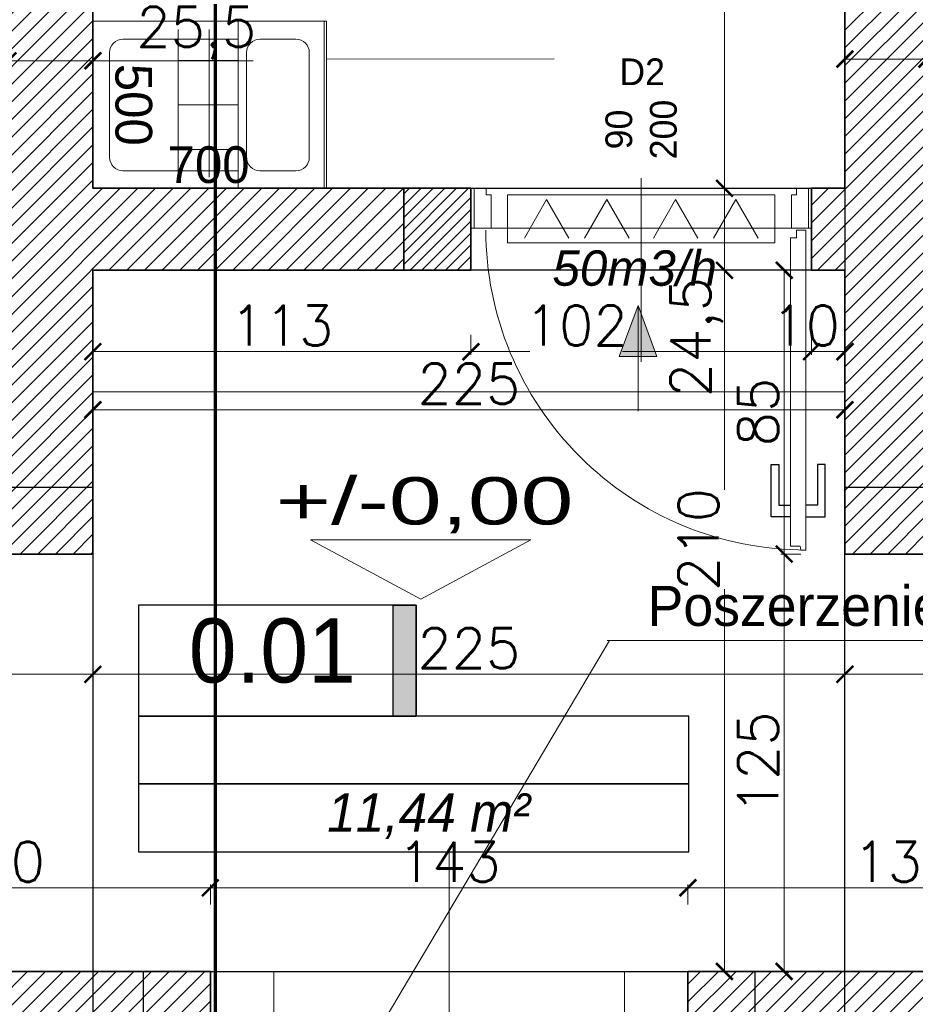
# Model space of a CAD drawing. Header units: millimetres. Extents: x -740 to 33545, y -26688 to 22494.
# Tile 129 of 256: x 10258 to 10526, y 9773 to 10068. Entities that reach past the tile are written whole.
import ezdxf
from ezdxf.lldxf.tags import DXFTag

# ---------------------------------------------------------------- set-up
doc = ezdxf.new("R2010")
doc.units = ezdxf.units.MM
doc.header["$MEASUREMENT"] = 0
doc.layers.get('Defpoints').update_dxf_attribs({"color": 252})
for name, color, linetype in [('_I_EKO_PODKLAD 3', 252, 'Continuous'), ('D-opis', 252, 'Continuous'), ('stolarka', 252, 'Continuous'), ('tabelki opis', 252, 'Continuous'), ('TECHNOLOGIA KUCHNI', 252, 'Continuous')]:
    doc.layers.add(name, color=color, linetype=linetype)
for name, color, linetype, lineweight in [('_IS_EKO_opis', 7, 'Continuous', 18), ('_IS_EKO_Text_Konstrukcji', 7, 'Continuous', 15), ('_IS_EKO_transfer', 5, 'Continuous', 15), ('A_istniejące ściany', 252, 'Continuous', 35), ('A_l.przerywana', 252, 'ICAD_ISO03W100', 9), ('A_opisy', 252, 'Continuous', 15), ('A_projektowane sciany', 252, 'Continuous', 35), ('A_ściany istniejące', 252, 'Continuous', 35), ('A_ściany projektowane', 252, 'Continuous', 35), ('k_wyburzenia widoczne', 252, 'PNEUMATIC2', 18), ('l.przerywana', 252, 'ICAD_ISO03W100', 5), ('l.wypełnien', 252, 'Continuous', 5), ('Nowe_820-G Rysunki Obrazki_Nr_pióra__1', 252, 'Continuous', 13), ('wymiarowanie', 252, 'Continuous', 9)]:
    doc.layers.add(name, color=color, linetype=linetype, lineweight=lineweight)
doc.styles.add('ARIALL', font='GOTHIC.TTF', dxfattribs={"height": 40})
doc.styles.add('PROFILE', font='GOTHIC.TTF', dxfattribs={"width": 0.8})
doc.styles.add('ROMANS', font='romans')
doc.styles.add('styl2', font='simplex.shx')
tags = doc.linetypes.add('DASH', pattern=[15, 10, -5]).pattern_tags.tags
tags[6:7] = [DXFTag(74, 4), DXFTag(75, 0), DXFTag(340, '0'), DXFTag(46, 0.0), DXFTag(50, 0.0), DXFTag(44, 0.0), DXFTag(45, 0.0)]
tags[4:5] = [DXFTag(74, 4), DXFTag(75, 0), DXFTag(340, '0'), DXFTag(46, 0.0), DXFTag(50, 0.0), DXFTag(44, 0.0), DXFTag(45, 0.0)]
tags = doc.linetypes.add('ICAD_ISO03W100', pattern=[30, 12, -18]).pattern_tags.tags
tags[6:7] = [DXFTag(74, 4), DXFTag(75, 0), DXFTag(340, '0'), DXFTag(46, 1.0), DXFTag(50, 0.0), DXFTag(44, 0.0), DXFTag(45, 0.0)]
tags[4:5] = [DXFTag(74, 4), DXFTag(75, 0), DXFTag(340, '0'), DXFTag(46, 1.0), DXFTag(50, 0.0), DXFTag(44, 0.0), DXFTag(45, 0.0)]
doc.linetypes.add('PNEUMATIC2', pattern='A,0.5,-0.25,["//",Standard,S=0.2,R=0,X=-0.1,Y=-0.1],-0.25', length=1)
tags = doc.linetypes.add('SOLID', pattern=[10, 10, 0]).pattern_tags.tags
tags[6:7] = [DXFTag(74, 4), DXFTag(75, 0), DXFTag(340, '0'), DXFTag(46, 0.0), DXFTag(50, 0.0), DXFTag(44, 0.0), DXFTag(45, 0.0)]
tags[4:5] = [DXFTag(74, 4), DXFTag(75, 0), DXFTag(340, '0'), DXFTag(46, 0.0), DXFTag(50, 0.0), DXFTag(44, 0.0), DXFTag(45, 0.0)]
doc.dimstyles.new('Skala 1-50', dxfattribs={"dimtxt": 12, "dimasz": 5, "dimexe": 1, "dimexo": 1, "dimgap": 1.5, "dimtad": 1, "dimdec": 1, "dimrnd": 0.5, "dimtxsty": 'styl2', "dimblk": 'ARCHTICK', "dimcen": 5, "dimadec": 0, "dimazin": 0, "dimtfac": 1, "dimtdec": 1, "dimtmove": 1, "dimatfit": 3, "dimldrblk": 'ARCHTICK', "dimfxl": 0, "dimlwd": -1, "dimlwe": -1, "dimarcsym": 0})
doc.dimstyles.new('Wymiary elementów w mm', dxfattribs={"dimscale": 0.5, "dimtxt": 14, "dimasz": 20, "dimexe": 0, "dimexo": 1, "dimgap": 3, "dimtad": 1, "dimdec": 0, "dimlfac": 10, "dimtxsty": 'Standard', "dimblk": 'OBLIQUE', "dimcen": 5, "dimse1": 1, "dimse2": 1, "dimsd1": 1, "dimsd2": 1, "dimclrd": 256, "dimclre": 256, "dimclrt": 252, "dimadec": 0, "dimazin": 0, "dimtfac": 1, "dimtdec": 0, "dimtmove": 0, "dimatfit": 3, "dimldrblk": 'OBLIQUE', "dimfxl": 0, "dimlwd": -1, "dimlwe": -1, "dimarcsym": 0})

# ---------------------------------------------------------------- blocks, each defined once
blk = doc.blocks.new('_ArchTick')
at = {"color": 0, "linetype": 'ByBlock', "const_width": 0.15}
blk.add_lwpolyline([(-0.5, -0.5), (0.5, 0.5)], dxfattribs=at)
blk = doc.blocks.new('*D1181')
at = {"layer": 'Defpoints', "color": 0}
for p in [(10254.19, 10079.07), (10279.59, 10078.25), (10279.59, 10055.46)]:
    blk.add_point(p, dxfattribs=at)
at = {"layer": 'wymiarowanie', "color": 0}
for p, q in [((10254.19, 10060.46), (10254.19, 10054.46)), ((10279.59, 10060.46), (10279.59, 10054.46)), ((10254.19, 10055.46), (10279.59, 10055.46)), ((10279.59, 10055.46), (10327.64, 10055.46))]:
    blk.add_line(p, q, dxfattribs=at)
at = {"layer": 'wymiarowanie', "color": 0, "xscale": 5, "yscale": 5, "zscale": 5, "rotation": 180}
blk.add_blockref('_ArchTick', (10254.19, 10055.46), dxfattribs=at)
at = {"layer": 'wymiarowanie', "color": 0, "xscale": 5, "yscale": 5, "zscale": 5}
blk.add_blockref('_ArchTick', (10279.59, 10055.46), dxfattribs=at)
at = {"layer": 'wymiarowanie', "color": 0, "insert": (10310.57, 10063.81), "char_height": 12, "attachment_point": 5, "style": 'styl2'}
blk.add_mtext('25,5', dxfattribs=at)
blk = doc.blocks.new('*D1183')
at = {"layer": 'Defpoints', "color": 0}
for p in [(10504.8, 10078.25), (10529.35, 10077.44), (10529.35, 10055.97)]:
    blk.add_point(p, dxfattribs=at)
at = {"layer": 'wymiarowanie', "color": 0}
for p, q in [((10504.8, 10060.97), (10504.8, 10054.97)), ((10529.35, 10060.97), (10529.35, 10054.97)), ((10504.8, 10055.97), (10529.35, 10055.97)), ((10529.35, 10055.97), (10577.4, 10055.97))]:
    blk.add_line(p, q, dxfattribs=at)
at = {"layer": 'wymiarowanie', "color": 0, "xscale": 5, "yscale": 5, "zscale": 5, "rotation": 180}
blk.add_blockref('_ArchTick', (10504.8, 10055.97), dxfattribs=at)
at = {"layer": 'wymiarowanie', "color": 0, "xscale": 5, "yscale": 5, "zscale": 5}
blk.add_blockref('_ArchTick', (10529.35, 10055.97), dxfattribs=at)
at = {"layer": 'wymiarowanie', "color": 0, "insert": (10560.33, 10064.32), "char_height": 12, "attachment_point": 5, "style": 'styl2'}
blk.add_mtext('24,5', dxfattribs=at)
blk = doc.blocks.new('*D1252')
at = {"layer": 'Defpoints', "color": 0}
for p in [(50, 5.49), (0, 0.31), (50, 0.31)]:
    blk.add_point(p, dxfattribs=at)
at = {"layer": '_I_EKO_PODKLAD 3', "color": 252, "ltscale": 0.6, "insert": (25, 12.5), "char_height": 11, "attachment_point": 5}
blk.add_mtext('500', dxfattribs=at)
blk = doc.blocks.new('_Oblique')
at = {"color": 0, "linetype": 'ByBlock', "lineweight": -2}
blk.add_line((-0.5, -0.5), (0.5, 0.5), dxfattribs=at)
blk = doc.blocks.new('*D1253')
at = {"layer": 'Defpoints', "color": 0}
for p in [(50, 69.96), (50, 69.96), (66.59, 0)]:
    blk.add_point(p, dxfattribs=at)
at = {"layer": '_I_EKO_PODKLAD 3', "color": 252, "ltscale": 0.6, "insert": (43, 34.98), "char_height": 11, "attachment_point": 5, "rotation": 90}
blk.add_mtext('700', dxfattribs=at)
blk = doc.blocks.new('*D2222')
at = {"layer": 'Defpoints', "color": 0}
for p in [(10468.72, 9992.74), (10499.8, 9992.74), (10443.84, 9782.76)]:
    blk.add_point(p, dxfattribs=at)
at = {"layer": 'wymiarowanie', "color": 0}
for p, q in [((10473.72, 9992.74), (10467.72, 9992.74)), ((10468.72, 9992.74), (10468.72, 9926.95)), ((10468.72, 9782.76), (10468.72, 9897.22)), ((10463.72, 9782.76), (10469.72, 9782.76))]:
    blk.add_line(p, q, dxfattribs=at)
at = {"layer": 'wymiarowanie', "color": 0, "xscale": 5, "yscale": 5, "zscale": 5}
for p, rotation in [((10468.72, 9992.74), 90), ((10468.72, 9782.76), 270)]:
    blk.add_blockref('_ArchTick', p, dxfattribs=dict(at, rotation=rotation))
at = {"layer": 'wymiarowanie', "color": 0, "insert": (10460.92, 9912.09), "char_height": 12, "attachment_point": 5, "rotation": 90, "style": 'styl2'}
blk.add_mtext('210', dxfattribs=at)
blk = doc.blocks.new('*D2223')
at = {"layer": 'Defpoints', "color": 0}
for p in [(10468.72, 10017.29), (10504.8, 10017.29), (10499.8, 9992.74)]:
    blk.add_point(p, dxfattribs=at)
at = {"layer": 'wymiarowanie', "color": 0}
for p, q in [((10473.72, 10017.29), (10467.72, 10017.29)), ((10468.72, 9992.74), (10468.72, 10017.29)), ((10473.72, 9992.74), (10467.72, 9992.74))]:
    blk.add_line(p, q, dxfattribs=at)
at = {"layer": 'wymiarowanie', "color": 0, "xscale": 5, "yscale": 5, "zscale": 5}
for p, rotation in [((10468.72, 10017.29), 90), ((10468.72, 9992.74), 270)]:
    blk.add_blockref('_ArchTick', p, dxfattribs=dict(at, rotation=rotation))
at = {"layer": 'wymiarowanie', "color": 0, "insert": (10460.38, 9972.7), "char_height": 12, "attachment_point": 5, "rotation": 90, "style": 'styl2'}
blk.add_mtext('24,5', dxfattribs=at)
blk = doc.blocks.new('*D2224')
at = {"layer": 'Defpoints', "color": 0}
for p in [(10468.72, 10249.75), (10494.8, 10249.75), (10504.8, 10017.29)]:
    blk.add_point(p, dxfattribs=at)
at = {"layer": 'wymiarowanie', "color": 0}
for p, q in [((10473.72, 10249.75), (10467.72, 10249.75)), ((10468.72, 10249.75), (10468.72, 10181.23)), ((10468.72, 10017.29), (10468.72, 10137.83)), ((10473.72, 10017.29), (10467.72, 10017.29))]:
    blk.add_line(p, q, dxfattribs=at)
at = {"layer": 'wymiarowanie', "color": 0, "xscale": 5, "yscale": 5, "zscale": 5}
for p, rotation in [((10468.72, 10249.75), 90), ((10468.72, 10017.29), 270)]:
    blk.add_blockref('_ArchTick', p, dxfattribs=dict(at, rotation=rotation))
at = {"layer": 'wymiarowanie', "color": 0, "insert": (10460.38, 10159.53), "char_height": 12, "attachment_point": 5, "rotation": 90, "style": 'styl2'}
blk.add_mtext('232,5', dxfattribs=at)
blk = doc.blocks.new('*D2478')
at = {"layer": 'Defpoints', "color": 0}
for p in [(10007.19, 9907.76), (10279.59, 9907.76), (10279.59, 9871.75)]:
    blk.add_point(p, dxfattribs=at)
at = {"layer": 'wymiarowanie', "color": 0}
for p, q in [((10007.19, 9876.75), (10007.19, 9870.75)), ((10279.59, 9876.75), (10279.59, 9870.75)), ((10007.19, 9871.75), (10279.59, 9871.75))]:
    blk.add_line(p, q, dxfattribs=at)
at = {"layer": 'wymiarowanie', "color": 0, "xscale": 5, "yscale": 5, "zscale": 5, "rotation": 180}
blk.add_blockref('_ArchTick', (10007.19, 9871.75), dxfattribs=at)
at = {"layer": 'wymiarowanie', "color": 0, "xscale": 5, "yscale": 5, "zscale": 5}
blk.add_blockref('_ArchTick', (10279.59, 9871.75), dxfattribs=at)
at = {"layer": 'wymiarowanie', "color": 0, "insert": (10143.39, 9880.09), "char_height": 12, "attachment_point": 5, "style": 'styl2'}
blk.add_mtext('272,5', dxfattribs=at)
blk = doc.blocks.new('*D2479')
at = {"layer": 'Defpoints', "color": 0}
for p in [(10279.59, 9907.76), (10504.8, 9907.76), (10504.8, 9871.75)]:
    blk.add_point(p, dxfattribs=at)
at = {"layer": 'wymiarowanie', "color": 0}
for p, q in [((10279.59, 9876.75), (10279.59, 9870.75)), ((10504.8, 9876.75), (10504.8, 9870.75)), ((10279.59, 9871.75), (10504.8, 9871.75))]:
    blk.add_line(p, q, dxfattribs=at)
at = {"layer": 'wymiarowanie', "color": 0, "xscale": 5, "yscale": 5, "zscale": 5, "rotation": 180}
blk.add_blockref('_ArchTick', (10279.59, 9871.75), dxfattribs=at)
at = {"layer": 'wymiarowanie', "color": 0, "xscale": 5, "yscale": 5, "zscale": 5}
blk.add_blockref('_ArchTick', (10504.8, 9871.75), dxfattribs=at)
at = {"layer": 'wymiarowanie', "color": 0, "insert": (10392.19, 9879.55), "char_height": 12, "attachment_point": 5, "style": 'styl2'}
blk.add_mtext('225', dxfattribs=at)
blk = doc.blocks.new('*D2480')
at = {"layer": 'Defpoints', "color": 0}
for p in [(10504.8, 9907.76), (10769.66, 9907.76), (10769.66, 9871.75)]:
    blk.add_point(p, dxfattribs=at)
at = {"layer": 'wymiarowanie', "color": 0}
for p, q in [((10504.8, 9876.75), (10504.8, 9870.75)), ((10769.66, 9876.75), (10769.66, 9870.75)), ((10504.8, 9871.75), (10698.86, 9871.75)), ((10769.66, 9871.75), (10728.38, 9871.75))]:
    blk.add_line(p, q, dxfattribs=at)
at = {"layer": 'wymiarowanie', "color": 0, "xscale": 5, "yscale": 5, "zscale": 5, "rotation": 180}
blk.add_blockref('_ArchTick', (10504.8, 9871.75), dxfattribs=at)
at = {"layer": 'wymiarowanie', "color": 0, "xscale": 5, "yscale": 5, "zscale": 5}
blk.add_blockref('_ArchTick', (10769.66, 9871.75), dxfattribs=at)
at = {"layer": 'wymiarowanie', "color": 0, "insert": (10713.62, 9879.55), "char_height": 12, "attachment_point": 5, "style": 'styl2'}
blk.add_mtext('265', dxfattribs=at)
blk = doc.blocks.new('*D2656')
at = {"layer": 'Defpoints', "color": 0}
for p in [(10314.77, 9807.81), (10184.83, 9782.76), (10314.77, 9782.76)]:
    blk.add_point(p, dxfattribs=at)
at = {"layer": 'wymiarowanie', "color": 0}
for p, q in [((10184.83, 9802.81), (10184.83, 9808.81)), ((10184.83, 9807.81), (10314.77, 9807.81)), ((10314.77, 9802.81), (10314.77, 9808.81))]:
    blk.add_line(p, q, dxfattribs=at)
at = {"layer": 'wymiarowanie', "color": 0, "xscale": 5, "yscale": 5, "zscale": 5, "rotation": 180}
blk.add_blockref('_ArchTick', (10184.83, 9807.81), dxfattribs=at)
at = {"layer": 'wymiarowanie', "color": 0, "xscale": 5, "yscale": 5, "zscale": 5}
blk.add_blockref('_ArchTick', (10314.77, 9807.81), dxfattribs=at)
at = {"layer": 'wymiarowanie', "color": 0, "insert": (10249.8, 9815.61), "char_height": 12, "attachment_point": 5, "style": 'styl2'}
blk.add_mtext('130', dxfattribs=at)
blk = doc.blocks.new('*D2657')
at = {"layer": 'Defpoints', "color": 0}
for p in [(10457.77, 9807.81), (10314.77, 9782.76), (10457.77, 9782.76)]:
    blk.add_point(p, dxfattribs=at)
at = {"layer": 'wymiarowanie', "color": 0}
for p, q in [((10314.77, 9802.81), (10314.77, 9808.81)), ((10314.77, 9807.81), (10457.77, 9807.81)), ((10457.77, 9802.81), (10457.77, 9808.81))]:
    blk.add_line(p, q, dxfattribs=at)
at = {"layer": 'wymiarowanie', "color": 0, "xscale": 5, "yscale": 5, "zscale": 5, "rotation": 180}
blk.add_blockref('_ArchTick', (10314.77, 9807.81), dxfattribs=at)
at = {"layer": 'wymiarowanie', "color": 0, "xscale": 5, "yscale": 5, "zscale": 5}
blk.add_blockref('_ArchTick', (10457.77, 9807.81), dxfattribs=at)
at = {"layer": 'wymiarowanie', "color": 0, "insert": (10386.27, 9815.61), "char_height": 12, "attachment_point": 5, "style": 'styl2'}
blk.add_mtext('143', dxfattribs=at)
blk = doc.blocks.new('*D2658')
at = {"layer": 'Defpoints', "color": 0}
for p in [(10587.7, 9807.81), (10457.77, 9782.76), (10587.7, 9782.76)]:
    blk.add_point(p, dxfattribs=at)
at = {"layer": 'wymiarowanie', "color": 0}
for p, q in [((10457.77, 9802.81), (10457.77, 9808.81)), ((10457.77, 9807.81), (10587.7, 9807.81)), ((10587.7, 9802.81), (10587.7, 9808.81))]:
    blk.add_line(p, q, dxfattribs=at)
at = {"layer": 'wymiarowanie', "color": 0, "xscale": 5, "yscale": 5, "zscale": 5, "rotation": 180}
blk.add_blockref('_ArchTick', (10457.77, 9807.81), dxfattribs=at)
at = {"layer": 'wymiarowanie', "color": 0, "xscale": 5, "yscale": 5, "zscale": 5}
blk.add_blockref('_ArchTick', (10587.7, 9807.81), dxfattribs=at)
at = {"layer": 'wymiarowanie', "color": 0, "insert": (10522.73, 9815.61), "char_height": 12, "attachment_point": 5, "style": 'styl2'}
blk.add_mtext('130', dxfattribs=at)
blk = doc.blocks.new('*D2662')
at = {"layer": 'Defpoints', "color": 0}
for p in [(10279.59, 9992.74), (10392.8, 9992.74), (10392.8, 9968.36)]:
    blk.add_point(p, dxfattribs=at)
at = {"layer": 'wymiarowanie', "color": 0}
for p, q in [((10279.59, 9973.36), (10279.59, 9967.36)), ((10392.8, 9973.36), (10392.8, 9967.36)), ((10279.59, 9968.36), (10392.8, 9968.36))]:
    blk.add_line(p, q, dxfattribs=at)
at = {"layer": 'wymiarowanie', "color": 0, "xscale": 5, "yscale": 5, "zscale": 5, "rotation": 180}
blk.add_blockref('_ArchTick', (10279.59, 9968.36), dxfattribs=at)
at = {"layer": 'wymiarowanie', "color": 0, "xscale": 5, "yscale": 5, "zscale": 5}
blk.add_blockref('_ArchTick', (10392.8, 9968.36), dxfattribs=at)
at = {"layer": 'wymiarowanie', "color": 0, "insert": (10336.19, 9976.16), "char_height": 12, "attachment_point": 5, "style": 'styl2'}
blk.add_mtext('113', dxfattribs=at)
blk = doc.blocks.new('*D2663')
at = {"layer": 'Defpoints', "color": 0}
for p in [(10392.8, 9992.74), (10494.8, 9992.74), (10494.8, 9968.36)]:
    blk.add_point(p, dxfattribs=at)
at = {"layer": 'wymiarowanie', "color": 0}
for p, q in [((10392.8, 9973.36), (10392.8, 9967.36)), ((10494.8, 9973.36), (10494.8, 9967.36)), ((10392.8, 9968.36), (10410.46, 9968.36)), ((10494.8, 9968.36), (10438.23, 9968.36))]:
    blk.add_line(p, q, dxfattribs=at)
at = {"layer": 'wymiarowanie', "color": 0, "xscale": 5, "yscale": 5, "zscale": 5, "rotation": 180}
blk.add_blockref('_ArchTick', (10392.8, 9968.36), dxfattribs=at)
at = {"layer": 'wymiarowanie', "color": 0, "xscale": 5, "yscale": 5, "zscale": 5}
blk.add_blockref('_ArchTick', (10494.8, 9968.36), dxfattribs=at)
at = {"layer": 'wymiarowanie', "color": 0, "insert": (10424.34, 9976.16), "char_height": 12, "attachment_point": 5, "style": 'styl2'}
blk.add_mtext('102', dxfattribs=at)
blk = doc.blocks.new('*D2664')
at = {"layer": 'Defpoints', "color": 0}
for p in [(10494.8, 9992.74), (10504.8, 9992.74), (10504.8, 9968.36)]:
    blk.add_point(p, dxfattribs=at)
at = {"layer": 'wymiarowanie', "color": 0}
for p, q in [((10494.8, 9973.36), (10494.8, 9967.36)), ((10504.8, 9973.36), (10504.8, 9967.36)), ((10494.8, 9968.36), (10504.8, 9968.36))]:
    blk.add_line(p, q, dxfattribs=at)
at = {"layer": 'wymiarowanie', "color": 0, "xscale": 5, "yscale": 5, "zscale": 5, "rotation": 180}
blk.add_blockref('_ArchTick', (10494.8, 9968.36), dxfattribs=at)
at = {"layer": 'wymiarowanie', "color": 0, "xscale": 5, "yscale": 5, "zscale": 5}
blk.add_blockref('_ArchTick', (10504.8, 9968.36), dxfattribs=at)
at = {"layer": 'wymiarowanie', "color": 0, "insert": (10493.05, 9976.16), "char_height": 12, "attachment_point": 5, "style": 'styl2'}
blk.add_mtext('10', dxfattribs=at)
blk = doc.blocks.new('*D2665')
at = {"layer": 'Defpoints', "color": 0}
for p in [(10279.59, 9979.98), (10504.8, 9979.98), (10504.8, 9950.97)]:
    blk.add_point(p, dxfattribs=at)
at = {"layer": 'wymiarowanie', "color": 0}
for p, q in [((10279.59, 9955.97), (10279.59, 9949.97)), ((10504.8, 9955.97), (10504.8, 9949.97)), ((10279.59, 9950.97), (10504.8, 9950.97))]:
    blk.add_line(p, q, dxfattribs=at)
at = {"layer": 'wymiarowanie', "color": 0, "xscale": 5, "yscale": 5, "zscale": 5, "rotation": 180}
blk.add_blockref('_ArchTick', (10279.59, 9950.97), dxfattribs=at)
at = {"layer": 'wymiarowanie', "color": 0, "xscale": 5, "yscale": 5, "zscale": 5}
blk.add_blockref('_ArchTick', (10504.8, 9950.97), dxfattribs=at)
at = {"layer": 'wymiarowanie', "color": 0, "insert": (10392.19, 9958.77), "char_height": 12, "attachment_point": 5, "style": 'styl2'}
blk.add_mtext('225', dxfattribs=at)
blk = doc.blocks.new('*D2793')
at = {"layer": 'Defpoints', "color": 0}
for p in [(10486.59, 9907.76), (10504.8, 9907.76), (10279.59, 9782.76)]:
    blk.add_point(p, dxfattribs=at)
at = {"layer": 'wymiarowanie', "color": 0}
for p, q in [((10491.59, 9907.76), (10485.59, 9907.76)), ((10486.59, 9782.76), (10486.59, 9907.76)), ((10481.59, 9782.76), (10487.59, 9782.76))]:
    blk.add_line(p, q, dxfattribs=at)
at = {"layer": 'wymiarowanie', "color": 0, "xscale": 5, "yscale": 5, "zscale": 5}
for p, rotation in [((10486.59, 9907.76), 90), ((10486.59, 9782.76), 270)]:
    blk.add_blockref('_ArchTick', p, dxfattribs=dict(at, rotation=rotation))
at = {"layer": 'wymiarowanie', "color": 0, "insert": (10478.79, 9845.26), "char_height": 12, "attachment_point": 5, "rotation": 90, "style": 'styl2'}
blk.add_mtext('125', dxfattribs=at)
blk = doc.blocks.new('*D2794')
at = {"layer": 'Defpoints', "color": 0}
for p in [(10486.59, 9992.74), (10504.8, 9992.74), (10504.8, 9907.76)]:
    blk.add_point(p, dxfattribs=at)
at = {"layer": 'wymiarowanie', "color": 0}
for p, q in [((10491.59, 9992.74), (10485.59, 9992.74)), ((10486.59, 9907.76), (10486.59, 9992.74)), ((10491.59, 9907.76), (10485.59, 9907.76))]:
    blk.add_line(p, q, dxfattribs=at)
at = {"layer": 'wymiarowanie', "color": 0, "xscale": 5, "yscale": 5, "zscale": 5}
for p, rotation in [((10486.59, 9992.74), 90), ((10486.59, 9907.76), 270)]:
    blk.add_blockref('_ArchTick', p, dxfattribs=dict(at, rotation=rotation))
at = {"layer": 'wymiarowanie', "color": 0, "insert": (10478.79, 9950.25), "char_height": 12, "attachment_point": 5, "rotation": 90, "style": 'styl2'}
blk.add_mtext('85', dxfattribs=at)
blk = doc.blocks.new('A$C0EED3E4A')
at = {"layer": '_I_EKO_PODKLAD 3', "lineweight": 9}
for p, q in [((0, 69.56), (50, 69.56)), ((0, 43.79), (50, 43.79)), ((5.38, 43.79), (44.76, 43.79)), ((5.38, 9.34), (5.38, 43.79)), ((11.77, 25.85), (11.77, 43.79)), ((24.97, 25.85), (24.97, 43.79)), ((38.36, 25.85), (38.36, 43.79)), ((44.76, 43.79), (44.76, 9.34)), ((2.47, 35.13), (46.72, 35.13)), ((2.47, 25.85), (46.72, 25.85)), ((40.76, 5.34), (9.38, 5.34))]:
    blk.add_line(p, q, dxfattribs=at)
blk.add_lwpolyline([(0, 0.31), (50, 0.31), (50, 70.31), (0, 70.31)], close=True, dxfattribs=at)
blk.add_lwpolyline([(9.38, 65.13), (40.76, 65.13, -0.414214), (44.76, 61.13), (44.76, 50.35, -0.414214), (40.76, 46.35), (9.38, 46.35, -0.414214), (5.38, 50.35), (5.38, 61.13, -0.414214)], format="xyb", close=True, dxfattribs=at)
for centre, start, end in [((9.38, 9.34), 180, 270), ((40.76, 9.34), 270, 0)]:
    blk.add_arc(centre, 4, start, end, dxfattribs=at)
at = {"layer": '_I_EKO_PODKLAD 3'}
for base, p1, p2, angle, picture, middle in [((50, 69.96), (66.59, 0), (50, 69.96), 90, '*D1253', (43, 34.98)), ((50, 5.49), (0, 0.31), (50, 0.31), 0, '*D1252', (25, 12.5))]:
    dim = blk.add_linear_dim(base=base, p1=p1, p2=p2, angle=angle, dimstyle='Wymiary elementów w mm', override={"dimtxt": 22}, dxfattribs=at)
    dim.commit()
    dim.dimension.update_dxf_attribs({"geometry": picture, "text_midpoint": middle})
blk = doc.blocks.new('zlew porzadkowy')
at = {"layer": 'TECHNOLOGIA KUCHNI', "rotation": 270}
blk.add_blockref('A$C0EED3E4A', (185491.89, -816814.32), dxfattribs=at)

msp = doc.modelspace()

# ---------------------------------------------------------------- hatches: boundary and pattern name
at = {"layer": '_IS_EKO_opis'}
for points in [[(10437.2, 9966.87), (10442.84, 9966.87), (10442.84, 9982.18)], [(10442.84, 9966.87), (10448.47, 9966.87), (10442.84, 9982.18)]]:
    msp.add_hatch(color=256, dxfattribs=at).paths.add_polyline_path(points)
at = {"layer": 'l.wypełnien'}
h = msp.add_hatch(dxfattribs=at)
h.set_pattern_fill('ANSI31', color=256, scale=30, style=0)
h.paths.add_polyline_path([(10179.68, 10402.52), (10279.59, 10402.52), (10279.59, 10396.52), (10273.59, 10396.52), (10273.59, 10123.69), (10279.59, 10126.48), (10279.59, 10017.29), (10316.23, 10017.29), (10316.23, 9992.74), (10279.59, 9992.74), (10279.59, 9927.76), (10254.19, 9927.76), (10254.19, 10359.34), (10179.68, 10359.34)])
h.paths.add_polyline_path([(10260.11, 10246.37), (10272.71, 10246.37), (10272.71, 10279.87), (10260.11, 10279.87)], flags=24)
h.paths.add_polyline_path([(10504.8, 10309.84), (10504.8, 10297.84), (10504.8, 10254.75), (10504.8, 10017.29), (10504.8, 9992.74), (10504.8, 9927.76), (10529.35, 9927.76), (10529.35, 10281.34), (10542.35, 10281.34), (10542.35, 10359.34), (10636.35, 10359.34), (10635.51, 10402.52), (10504.8, 10402.52), (10504.8, 10396.52)])
h.paths.add_polyline_path([(10504.8, 10396.52), (10510.8, 10396.52), (10510.8, 10309.84), (10504.8, 10309.84)], flags=16)
h.paths.add_polyline_path([(10504.8, 10392.52), (10504.8, 10309.84), (10510.8, 10309.84), (10510.8, 10396.52), (10504.8, 10396.52)], flags=0)
h.paths.add_polyline_path([(10515.95, 10326.34), (10515.95, 10347.34), (10530.35, 10347.34), (10530.35, 10326.34)], flags=16)
h.paths.add_polyline_path([(10515.95, 10347.34), (10515.95, 10326.34), (10530.35, 10326.34), (10530.35, 10347.34)], flags=0)
h.paths.add_polyline_path([(10515.95, 10297.84), (10515.95, 10293.34), (10530.35, 10293.34), (10530.35, 10314.34), (10515.95, 10314.34), (10515.95, 10309.84)], flags=16)
h.paths.add_polyline_path([(10515.95, 10297.84), (10515.95, 10309.84), (10515.95, 10314.34), (10530.35, 10314.34), (10530.35, 10293.34), (10515.95, 10293.34)], flags=0)
h.paths.add_polyline_path([(10504.8, 10254.75), (10504.8, 10297.84), (10510.8, 10297.84), (10510.8, 10254.75)], flags=16)
h.paths.add_polyline_path([(10510.8, 10254.75), (10510.8, 10297.84), (10504.8, 10297.84), (10504.8, 10259.75), (10504.8, 10254.75)], flags=0)
h.paths.add_polyline_path([(10504.8, 10297.84), (10510.8, 10297.84), (10510.8, 10309.84), (10504.8, 10309.84)], flags=16)
h.paths.add_polyline_path([(10504.8, 10309.84), (10510.8, 10309.84), (10510.8, 10297.84), (10504.8, 10297.84)], flags=0)
h.paths.add_polyline_path([(10510.8, 10309.84), (10515.95, 10309.84), (10515.95, 10297.84), (10510.8, 10297.84)], flags=16)
h.paths.add_polyline_path([(10510.84, 10326.02), (10523.45, 10326.02), (10523.45, 10359.52), (10510.84, 10359.52)], flags=8)
h.paths.add_polyline_path([(10510.84, 10326.02), (10523.45, 10326.02), (10523.45, 10359.52), (10510.84, 10359.52)], flags=8)
h.paths.add_polyline_path([(9506.72, 10359.34), (9506.72, 10402.52), (9858.19, 10402.52), (9858.19, 10359.34)])
h.paths.add_polyline_path([(10000.19, 10359.34), (10089.09, 10359.34), (10089.09, 10402.52), (10000.19, 10402.52)])
h.paths.add_polyline_path([(10273.59, 10123.69), (10273.59, 10396.52), (10279.59, 10396.52), (10279.59, 10359.34), (10279.59, 10126.48)])
h.paths.add_polyline_path([(10372.72, 9992.74), (10372.72, 10017.29), (10316.23, 10017.29), (10316.23, 9992.74)])
h.paths.add_polyline_path([(9858.19, 10359.34), (9858.19, 10402.52), (9878.19, 10402.52), (9878.19, 10359.34)])
h.paths.add_polyline_path([(10000.19, 10359.34), (10000.19, 10402.52), (9980.19, 10402.52), (9980.19, 10359.34)])
h.paths.add_polyline_path([(10279.59, 9907.76), (10279.59, 9927.76), (10254.19, 9927.76), (10254.19, 9907.76)])
h.paths.add_polyline_path([(10529.35, 9907.76), (10529.35, 9927.76), (10504.8, 9927.76), (10504.8, 9907.76)])
h.paths.add_polyline_path([(10494.8, 10017.29), (10494.8, 9992.74), (10504.8, 9992.74), (10504.8, 10017.29)])
h = msp.add_hatch(dxfattribs=at)
h.set_pattern_fill('ANSI31', color=256, scale=30, style=0)
h.paths.add_polyline_path([(10913.66, 10402.52), (10997.39, 10402.52), (11117.42, 10402.52), (11176.61, 10402.52), (11176.61, 10401.46), (11164.43, 10401.46), (11164.43, 10399.14), (11180.1, 10399.14), (11180.1, 10402.52), (11291.35, 10402.52), (11291.35, 10359.34), (11212.91, 10359.34), (11212.91, 10281.34), (11174.51, 10281.34), (11174.51, 10359.34), (11117.42, 10359.34), (10913.66, 10359.34)])
h.paths.add_polyline_path([(11186.51, 10326.34), (11186.51, 10347.34), (11200.91, 10347.34), (11200.91, 10326.34)], flags=16)
h.paths.add_polyline_path([(11186.51, 10326.34), (11186.51, 10347.34), (11200.91, 10347.34), (11200.91, 10326.34)], flags=0)
h.paths.add_polyline_path([(11186.51, 10293.34), (11186.51, 10314.34), (11200.91, 10314.34), (11200.91, 10293.34)], flags=16)
h.paths.add_polyline_path([(11186.51, 10293.34), (11186.51, 10314.34), (11200.91, 10314.34), (11200.91, 10293.34)], flags=0)
h.paths.add_polyline_path([(11234.13, 9739.58), (11234.13, 9782.76), (11199.91, 9782.76), (11199.91, 9812.76), (11174.51, 9812.76), (11174.51, 9782.76), (11128.02, 9782.76), (11128.02, 9739.58)])
h.paths.add_polyline_path([(10477.77, 9782.76), (10504.8, 9782.76), (10504.8, 9762.76), (10529.35, 9762.99), (10529.35, 9782.76), (10587.7, 9782.76), (10587.7, 9739.58), (10477.77, 9739.58)])
h.paths.add_polyline_path([(10783.28, 9739.58), (10783.28, 9782.76), (10737.7, 9782.76), (10737.7, 9739.58)])
h.paths.add_polyline_path([(10978.02, 9739.58), (10978.02, 9782.76), (10933.28, 9782.76), (10933.28, 9739.58)])
h.paths.add_polyline_path([(10769.66, 10359.34), (10771.66, 10359.34), (10771.66, 10402.52), (10736.26, 10402.52), (10736.26, 10359.34)])
h.paths.add_polyline_path([(10457.77, 9739.58), (10457.77, 9782.76), (10477.77, 9782.76), (10477.77, 9739.58), (10470.93, 9739.58)])
h.paths.add_polyline_path([(10771.66, 10359.34), (10771.66, 10402.52), (10791.66, 10402.52), (10791.66, 10359.34)])
h.paths.add_polyline_path([(10913.66, 10359.34), (10913.66, 10402.52), (10893.66, 10402.52), (10893.66, 10359.34)])
h.paths.add_polyline_path([(10504.8, 9762.76), (10504.8, 9782.76), (10529.35, 9782.76), (10529.35, 9762.99)])
h = msp.add_hatch(dxfattribs=at)
h.set_pattern_fill('ANSI31', color=256, scale=30, style=0)
h.paths.add_polyline_path([(8887.19, 10131.59), (8887.19, 9739.58), (8988.77, 9739.58), (8988.77, 9782.76), (8932.19, 9782.76), (8932.19, 10131.59), (8913.43, 10131.59), (8902.43, 10131.59)])
h.paths.add_polyline_path([(10184.83, 9782.76), (10254.19, 9782.76), (10254.19, 9762.76), (10279.59, 9762.76), (10279.59, 9782.76), (10294.77, 9782.76), (10294.77, 9739.58), (10184.83, 9739.58)])
h.paths.add_polyline_path([(9635.2, 9739.58), (9635.2, 9782.76), (9538.82, 9782.76), (9538.82, 9739.58)])
h.paths.add_polyline_path([(9189.01, 9739.58), (9189.01, 9782.76), (9138.77, 9782.76), (9138.77, 9739.58)])
h.paths.add_polyline_path([(9835.02, 9739.58), (9835.02, 9782.76), (9785.2, 9782.76), (9785.2, 9739.58)])
h.paths.add_polyline_path([(10034.83, 9739.58), (10034.83, 9782.76), (9985.02, 9782.76), (9985.02, 9739.58)])
h.paths.add_polyline_path([(9388.82, 9739.58), (9388.82, 9782.76), (9339.01, 9782.76), (9339.01, 9739.58)])
h.paths.add_polyline_path([(10301.6, 9739.58), (10314.77, 9739.58), (10314.77, 9782.76), (10294.77, 9782.76), (10294.77, 9739.58)])
h.paths.add_polyline_path([(10254.19, 9762.76), (10279.59, 9762.76), (10279.59, 9782.76), (10254.19, 9782.76)])
h = msp.add_hatch(dxfattribs=at)
h.set_pattern_fill('ANSI31', color=256, scale=20, style=0)
h.paths.add_polyline_path([(10372.72, 9992.74), (10372.72, 10017.29), (10392.8, 10017.29), (10392.8, 9992.74)])
at = {"layer": 'tabelki opis'}
msp.add_hatch(color=256, dxfattribs=at).paths.add_polyline_path([(10376.44, 9859.16), (10376.44, 9892.42), (10369.48, 9892.42), (10369.48, 9859.16)])

# ---------------------------------------------------------------- linework, layer by layer
at = {"layer": '_IS_EKO_opis'}
for p, q in [((10442.84, 9982.18), (10437.2, 9966.87)), ((10442.84, 9950.58), (10442.84, 9982.18)), ((10442.84, 9982.18), (10448.47, 9966.87)), ((10437.2, 9966.87), (10442.84, 9966.87)), ((10448.47, 9966.87), (10442.84, 9966.87))]:
    msp.add_line(p, q, dxfattribs=at)
at = {"layer": '_IS_EKO_transfer', "color": 5, "lineweight": 15, "ltscale": 5}
for p, q in [((10408.82, 10002.39), (10415.47, 10013.91)), ((10422.12, 10002.39), (10415.47, 10013.91)), ((10426.85, 10002.39), (10433.5, 10013.91)), ((10440.15, 10002.39), (10433.5, 10013.91)), ((10447.45, 10002.39), (10454.1, 10013.91)), ((10460.75, 10002.39), (10454.1, 10013.91)), ((10465.48, 10002.39), (10472.13, 10013.91)), ((10478.78, 10002.39), (10472.13, 10013.91))]:
    msp.add_line(p, q, dxfattribs=at)
at = {"layer": 'A_istniejące ściany'}
for points in [[(10504.8, 10402.52), (10504.8, 10017.29)], [(10279.59, 10017.29), (10279.59, 10359.34)], [(10372.72, 10017.29), (10279.59, 10017.29)], [(10372.72, 9992.74), (10372.72, 10017.29)], [(10279.59, 9992.74), (10372.72, 9992.74)], [(10279.59, 9907.76), (10279.59, 9992.74)], [(10504.8, 9992.74), (10504.8, 9907.76)], [(10279.59, 9782.76), (10184.83, 9782.76)], [(10314.77, 9782.76), (10279.59, 9782.76)], [(10504.8, 9782.76), (10457.77, 9782.76)]]:
    msp.add_lwpolyline(points, dxfattribs=at)
at = {"layer": 'A_istniejące ściany', "linetype": 'Continuous'}
msp.add_lwpolyline([(10587.7, 9782.76), (10504.8, 9782.76)], dxfattribs=at)
at = {"layer": 'A_l.przerywana', "ltscale": 0.3}
msp.add_lwpolyline([(10392.8, 10005.29), (10392.8, 10017.29), (10494.8, 10017.29), (10494.8, 10005.29)], close=True, dxfattribs=at)
for points in [[(10494.8, 10005.29), (10494.8, 10017.29)], [(10328.69, 9782.76), (10443.84, 9782.76)]]:
    msp.add_lwpolyline(points, dxfattribs=at)
at = {"layer": 'A_l.przerywana', "lineweight": 30, "ltscale": 0.3}
msp.add_lwpolyline([(10477.77, 9739.58), (10294.77, 9739.58), (10294.77, 9782.76), (10477.77, 9782.76)], close=True, dxfattribs=at)
at = {"layer": 'A_opisy'}
msp.add_line((10386.27, 9684.91), (10386.27, 9818.38), dxfattribs=at)
at = {"layer": 'A_opisy', "ltscale": 0.3}
for points in [[(10443.8, 10046.29), (10443.8, 10020.29), (10430.8, 10020.29), (10430.8, 10046.29)], [(10456.8, 10046.29), (10456.8, 10020.29), (10443.8, 10020.29), (10443.8, 10046.29)]]:
    msp.add_lwpolyline(points, close=True, dxfattribs=at)
at = {"layer": 'A_projektowane sciany'}
for p, q in [((10392.8, 10017.29), (10392.8, 10005.29)), ((10494.8, 10017.29), (10494.8, 10005.29))]:
    msp.add_line(p, q, dxfattribs=at)
at = {"layer": 'A_ściany istniejące'}
for points in [[(10301.6, 9739.58), (10314.77, 9739.58), (10314.77, 9782.76)], [(10470.93, 9739.58), (10457.77, 9739.58), (10457.77, 9782.76)]]:
    msp.add_lwpolyline(points, dxfattribs=at)
at = {"layer": 'A_ściany projektowane'}
for points in [[(10372.72, 10017.29), (10392.8, 10017.29), (10392.8, 9992.74), (10372.72, 9992.74)], [(10504.8, 10017.29), (10494.8, 10017.29), (10494.8, 9992.74), (10504.8, 9992.74)], [(10279.59, 9907.76), (10007.19, 9907.76)], [(10504.8, 9907.76), (10769.66, 9907.76)]]:
    msp.add_lwpolyline(points, dxfattribs=at)
at = {"layer": 'D-opis', "linetype": 'DASH', "lineweight": 0, "ltscale": 2.5, "const_width": 1}
msp.add_lwpolyline([(10316.23, 9432.01), (10316.23, 10977.35)], dxfattribs=at)
at = {"layer": 'k_wyburzenia widoczne', "ltscale": 15}
for points in [[(10314.77, 9782.76), (10333.77, 9782.76)], [(10333.77, 9739.58), (10333.77, 9782.76)], [(10438.76, 9782.76), (10438.76, 9739.58)], [(10438.76, 9782.76), (10457.77, 9782.76)]]:
    msp.add_lwpolyline(points, dxfattribs=at)
at = {"layer": 'l.przerywana', "ltscale": 0.3}
msp.add_line((10279.59, 9956.33), (10504.8, 9956.33), dxfattribs=at)
at = {"layer": 'l.przerywana', "lineweight": 30, "ltscale": 0.3}
for points in [[(10254.19, 9927.76), (10279.59, 9927.76), (10279.59, 9762.76), (10254.19, 9762.76)], [(10504.8, 9927.76), (10529.35, 9927.76), (10529.35, 9762.99), (10504.8, 9762.76)]]:
    msp.add_lwpolyline(points, close=True, dxfattribs=at)
at = {"layer": 'Nowe_820-G Rysunki Obrazki_Nr_pióra__1', "linetype": 'Continuous', "lineweight": 13}
msp.add_lwpolyline([(10279.59, 9917.38), (10279.59, 9907.22)], dxfattribs=at)
at = {"layer": 'stolarka', "lineweight": 9}
for points in [[(10398.85, 10015.32), (10397.33, 10015.32), (10397.33, 10017.29), (10393.8, 10017.29), (10393.8, 10005.29), (10398.85, 10005.29), (10398.85, 10015.32)], [(10488.8, 10015.32), (10490.31, 10015.32), (10490.31, 10017.29), (10493.85, 10017.29), (10493.85, 10005.29), (10488.8, 10005.29), (10488.8, 10015.32)], [(10490.26, 10004.72), (10493.05, 10004.72), (10493.05, 9908.95), (10491.55, 9908.96), (10491.37, 9910.11), (10488.52, 9910.11), (10488.52, 10002.41), (10490.26, 10002.41), (10490.26, 10004.72)]]:
    msp.add_lwpolyline(points, dxfattribs=at)
at = {"layer": 'stolarka'}
for points in [[(10488.52, 9918.86), (10482.72, 9918.86), (10482.72, 9934.53), (10485.04, 9934.53), (10485.04, 9922.34), (10488.52, 9922.34)], [(10493.05, 9918.86), (10498.85, 9918.86), (10498.85, 9934.53), (10496.53, 9934.53), (10496.53, 9922.34), (10493.05, 9922.34)]]:
    msp.add_lwpolyline(points, dxfattribs=at)
at = {"layer": 'stolarka', "linetype": 'ICAD_ISO03W100', "lineweight": 13, "ltscale": 0.3}
msp.add_arc((10493.05, 10004.72), 95.77, 180.0003, 270.0531, dxfattribs=at)
at = {"layer": 'tabelki opis'}
for points in [[(10376.44, 9892.42), (10293.28, 9892.42), (10293.28, 9859.16), (10376.44, 9859.16), (10376.44, 9892.42)], [(10293.28, 9838.89), (10458.02, 9838.89), (10458.02, 9859.16), (10293.28, 9859.16), (10293.28, 9838.89)], [(10293.28, 9818.61), (10458.02, 9818.61), (10458.02, 9838.89), (10293.28, 9838.89), (10293.28, 9818.61)]]:
    msp.add_lwpolyline(points, dxfattribs=at)
msp.add_lwpolyline([(10376.44, 9859.16), (10369.48, 9859.16), (10369.48, 9892.42), (10376.44, 9892.42)], close=True, dxfattribs=at)
at = {"layer": 'wymiarowanie'}
for p, q in [((10417.75, 10056.04), (10349.59, 10055.98)), ((10361.13, 9758.46), (10434.34, 9881.87)), ((10433.57, 9881.87), (10697.23, 9881.87))]:
    msp.add_line(p, q, dxfattribs=at)
at = {"layer": 'wymiarowanie', "linetype": 'ByBlock'}
msp.add_lwpolyline([(10377.75, 9894.27), (10410.7, 9912), (10344.8, 9912)], close=True, dxfattribs=at)

# ---------------------------------------------------------------- block references
at = {"layer": '_I_EKO_PODKLAD 3'}
msp.add_blockref('zlew porzadkowy', (-175212.62, 826881.61), dxfattribs=at)

# ---------------------------------------------------------------- texts
at = {"layer": '_IS_EKO_Text_Konstrukcji', "linetype": 'SOLID', "lineweight": 15, "insert": (10441.85, 9998.68), "char_height": 10.584, "attachment_point": 2}
msp.add_mtext('\\fArial|b0|i1|c238|p34;50m3/h', dxfattribs=at)
at = {"layer": 'A_opisy', "ltscale": 0.3, "insert": (10371.17, 9663.45), "char_height": 10.8, "width": 109.7533, "attachment_point": 1, "rotation": 90, "style": 'ARIALL'}
msp.add_mtext('\\pi43.34766;{\\fArial|b0|i1|c238|p34;120}\\P\\pi29.96106;{\\fArial|b0|i1|c238|p34;210+63}', dxfattribs=at)
at = {"layer": 'tabelki opis', "attachment_point": 1}
for s, insert, char_height, width in [('{\\fCentury Gothic|b0|i0|c238|p34;0.01}', (10308.33, 9888.47), 19.2, 56.7), ('{\\fCentury Gothic|b0|i1|c238|p34;11,44 m²}', (10349.74, 9836.12), 11.52, 68.7387)]:
    msp.add_mtext(s, dxfattribs=dict(at, insert=insert, char_height=char_height, width=width))
at = {"layer": 'wymiarowanie', "style": 'PROFILE', "width": 1.5}
msp.add_text('+/-0,00', height=14.149, dxfattribs=at).set_placement((10334.33, 9916.6))
at = {"layer": 'wymiarowanie', "linetype": 'Continuous', "insert": (10765.03, 9898.22), "char_height": 12, "width": 327.6277, "attachment_point": 3, "style": 'ROMANS'}
msp.add_mtext('{\\fCentury Gothic|b0|i0|c238|p0;Poszerzenie istniejącego otworu }{\\fCentury Gothic|b0|i0|c238|p0;drzwiowego }', dxfattribs=at)

# ---------------------------------------------------------------- dimensions: what is measured, and where the dimension line sits
at = {"layer": 'wymiarowanie'}
for base, p1, p2, picture, middle in [((10468.72, 10249.75), (10504.8, 10017.29), (10494.8, 10249.75), '*D2224', (10468.72, 10159.53)), ((10468.7237, 10017.2896), (10499.7988, 9992.7362), (10504.7988, 10017.2896), '*D2223', (10468.7237, 9972.703)), ((10468.72, 9992.74), (10443.84, 9782.76), (10499.8, 9992.74), '*D2222', (10468.72, 9912.09))]:
    dim = msp.add_linear_dim(base=base, p1=p1, p2=p2, angle=90, dimstyle='Skala 1-50', dxfattribs=at)
    dim.commit()
    dim.dimension.update_dxf_attribs({"geometry": picture, "text_midpoint": middle, "dimtype": 160})
for base, p1, p2, picture, middle in [((10279.59, 10055.46), (10254.19, 10079.07), (10279.59, 10078.25), '*D1181', (10310.57, 10055.46)), ((10529.3521, 10055.9708), (10504.7988, 10078.2496), (10529.3521, 10077.4375), '*D1183', (10560.3338, 10055.9708)), ((10494.8, 9968.36), (10392.8, 9992.74), (10494.8, 9992.74), '*D2663', (10424.34, 9968.36)), ((10504.8, 9968.36), (10494.8, 9992.74), (10504.8, 9992.74), '*D2664', (10493.05, 9968.36)), ((10769.66, 9871.75), (10504.8, 9907.76), (10769.66, 9907.76), '*D2480', (10713.62, 9871.75))]:
    dim = msp.add_linear_dim(base=base, p1=p1, p2=p2, dimstyle='Skala 1-50', dxfattribs=at)
    dim.commit()
    dim.dimension.update_dxf_attribs({"geometry": picture, "text_midpoint": middle, "dimtype": 160})
for base, p1, p2, picture, middle in [((10392.8, 9968.36), (10279.59, 9992.74), (10392.8, 9992.74), '*D2662', (10336.19, 9976.16)), ((10504.8, 9950.97), (10279.59, 9979.98), (10504.8, 9979.98), '*D2665', (10392.19, 9958.77)), ((10279.59, 9871.75), (10007.19, 9907.76), (10279.59, 9907.76), '*D2478', (10143.39, 9880.09)), ((10504.8, 9871.75), (10279.59, 9907.76), (10504.8, 9907.76), '*D2479', (10392.19, 9879.55)), ((10314.77, 9807.81), (10184.83, 9782.76), (10314.77, 9782.76), '*D2656', (10249.8, 9815.61)), ((10457.77, 9807.81), (10314.77, 9782.76), (10457.77, 9782.76), '*D2657', (10386.27, 9815.61)), ((10587.7, 9807.81), (10457.77, 9782.76), (10587.7, 9782.76), '*D2658', (10522.73, 9815.61))]:
    dim = msp.add_linear_dim(base=base, p1=p1, p2=p2, dimstyle='Skala 1-50', dxfattribs=at)
    dim.commit()
    dim.dimension.update_dxf_attribs({"geometry": picture, "text_midpoint": middle})
for base, p1, p2, picture, middle in [((10486.59, 9992.74), (10504.8, 9907.76), (10504.8, 9992.74), '*D2794', (10478.79, 9950.25)), ((10486.59, 9907.76), (10279.59, 9782.76), (10504.8, 9907.76), '*D2793', (10478.79, 9845.26))]:
    dim = msp.add_linear_dim(base=base, p1=p1, p2=p2, angle=90, dimstyle='Skala 1-50', dxfattribs=at)
    dim.commit()
    dim.dimension.update_dxf_attribs({"geometry": picture, "text_midpoint": middle})

# ---------------------------------------------------------------- next in the draw order: texts
at = {"layer": 'A_opisy', "ltscale": 0.3, "insert": (10443.8, 10033.29), "char_height": 8, "width": 26, "attachment_point": 5, "rotation": 90, "bg_fill": 2}
msp.add_mtext('\\pi3.19200;{\\fCentury Gothic|b0|i0|c238|p0;90}\\P{\\fCentury Gothic|b0|i0|c238|p0;200}', dxfattribs=at)

# ---------------------------------------------------------------- next in the draw order: linework, layer by layer
at = {"layer": '_IS_EKO_transfer', "color": 5, "lineweight": 15, "ltscale": 5}
msp.add_lwpolyline([(10403.8, 10000.95), (10483.8, 10000.95), (10483.8, 10015.35), (10403.8, 10015.35)], close=True, dxfattribs=at)
at = {"layer": 'A_l.przerywana', "lineweight": 30, "ltscale": 0.3}
msp.add_lwpolyline([(10372.72, 10017.29), (10504.8, 10017.29), (10504.8, 9992.74), (10372.72, 9992.74)], close=True, dxfattribs=at)
at = {"layer": 'A_opisy'}
msp.add_line((10443.8, 9965.29), (10443.8, 10020.29), dxfattribs=at)
at = {"layer": 'A_opisy', "lineweight": 30, "ltscale": 0.3}
msp.add_lwpolyline([(10430.8, 10059.29), (10456.8, 10059.29), (10456.8, 10046.29), (10430.8, 10046.29)], close=True, dxfattribs=at)

# ---------------------------------------------------------------- next in the draw order: texts
at = {"layer": 'A_opisy', "ltscale": 0.3, "insert": (10444.06, 10052.17), "char_height": 8, "width": 26, "attachment_point": 5, "bg_fill": 2}
msp.add_mtext('{\\fCentury Gothic|b0|i0|c238|p0;D2}', dxfattribs=at)

doc.saveas('drawing.dxf')
